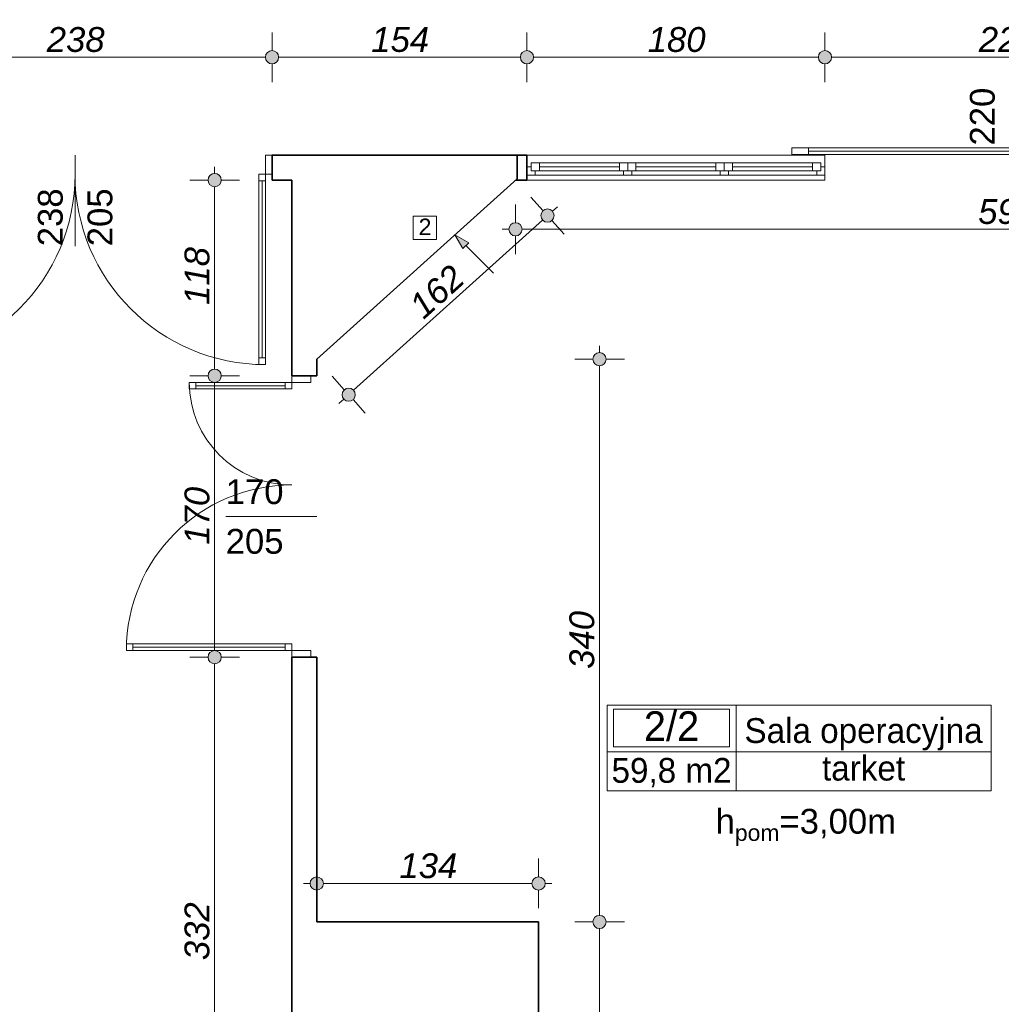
# Model space of a CAD drawing. Header units: millimetres. Extents: x -13944 to 84772, y -78836 to -35317.
# Tile 15 of 85: x 3504 to 9433, y -56231 to -50282. Entities that reach past the tile are written whole.
import ezdxf
from ezdxf.enums import TextEntityAlignment as Align

# ---------------------------------------------------------------- set-up
doc = ezdxf.new("R2010")
doc.units = ezdxf.units.MM
doc.header["$MEASUREMENT"] = 0
for name, color, linetype, lineweight in [('0_Nr_pióra__3', 7, 'Continuous', 20), ('_podkład_Nr_pióra__1', 7, 'Continuous', 0), ('Drzwi ArchiCAD_Nr_pióra__1', 7, 'Continuous', 0), ('Instalacje - Went_Klim_Nr_pióra__42', 150, 'Continuous', 13), ('Konstrukcja - Ściany zew_Nr_pióra__6', 7, 'Continuous', 35), ('Metryczki pomieszczeń ArchiCADa_Nr_pióra__1', 7, 'Continuous', 0), ('Okna ArchiCADa_Nr_pióra__1', 7, 'Continuous', 0), ('Wymiarowanie - Ogólne_Nr_pióra__82', 114, 'Continuous', 13), ('Znaczniki drzwi ArchiCADa_Nr_pióra__1', 7, 'Continuous', 0), ('Znaczniki drzwi ArchiCADa_Nr_pióra__7', 7, 'Continuous', 70)]:
    doc.layers.add(name, color=color, linetype=linetype, lineweight=lineweight)
doc.layers.add('Elementy modelu - Strefy', color=7, linetype='Continuous')
doc.layers.add('Wymiarowanie - Ogólne', color=7, linetype='Continuous')
doc.styles.add('GENERATED_STYLE_1', font='txt')
doc.styles.add('GENERATED_STYLE_2', font='txt')
doc.styles.add('GENERATED_STYLE_3', font='txt')
doc.styles.add('GENERATED_STYLE_4', font='txt')
doc.dimstyles.new('GENERATED_STYLE__1', dxfattribs={"dimtxt": 150, "dimasz": 152, "dimexe": 0.18, "dimexo": 0, "dimgap": 0.09, "dimtad": 1, "dimlfac": 0.1, "dimzin": 0, "dimdsep": 46, "dimtxsty": 'GENERATED_STYLE_3', "dimblk": 'ARROWHEAD_11', "dimblk1": 'ARROWHEAD_11', "dimblk2": 'ARROWHEAD_11', "dimcen": 0.09, "dimclrd": 114, "dimclre": 114, "dimclrt": 114, "dimazin": 0, "dimtfac": 1, "dimtdec": 4, "dimtmove": 0, "dimatfit": 3, "dimfxl": 1, "dimtolj": 1, "dimtzin": 0, "dimarcsym": 0})
doc.dimstyles.new('GENERATED_STYLE__2', dxfattribs={"dimtxt": 150, "dimasz": 152, "dimexe": 0.18, "dimexo": 0, "dimgap": 0.09, "dimtad": 1, "dimtih": 1, "dimtoh": 1, "dimlfac": 0.1, "dimzin": 0, "dimdsep": 46, "dimtxsty": 'GENERATED_STYLE_3', "dimblk": 'ARROWHEAD_11', "dimblk1": 'ARROWHEAD_11', "dimblk2": 'ARROWHEAD_11', "dimcen": 0.09, "dimclrd": 114, "dimclre": 114, "dimclrt": 114, "dimazin": 0, "dimtfac": 1, "dimtdec": 4, "dimtmove": 0, "dimatfit": 3, "dimfxl": 1, "dimtolj": 1, "dimtzin": 0, "dimarcsym": 0})

# ---------------------------------------------------------------- blocks, each defined once
blk = doc.blocks.new('Sala operacyjna_2_2_2', base_point=(7830.7, -54705))
at = {"layer": 'Metryczki pomieszczeń ArchiCADa_Nr_pióra__1', "linetype": 'Continuous'}
for p, q in [((7051.6, -54422.2), (9371.5, -54422.2)), ((7051.6, -54940.7), (7051.6, -54422.2)), ((7830.7, -54422.2), (7830.7, -54940.7)), ((9371.5, -54422.2), (9371.5, -54940.7)), ((7090.6, -54448.1), (7791.7, -54448.1)), ((7090.6, -54674.4), (7090.6, -54448.1)), ((7791.7, -54448.1), (7791.7, -54674.4)), ((7051.6, -54705), (9371.5, -54705)), ((7791.7, -54674.4), (7090.6, -54674.4)), ((9371.5, -54940.7), (7051.6, -54940.7))]:
    blk.add_line(p, q, dxfattribs=at)
at = {"layer": 'Metryczki pomieszczeń ArchiCADa_Nr_pióra__1'}
for tag, height, style, p in [('ROOM_NUMBER', 180, 'GENERATED_STYLE_2', (7441.1, -54550.1)), ('ROOM_NAME', 150, 'GENERATED_STYLE_1', (8601.1, -54576.6)), ('floor_f', 150, 'GENERATED_STYLE_1', (8601.1, -54803.7)), ('ROOM_CALC_AREA', 150, 'GENERATED_STYLE_1', (7441.1, -54817.1))]:
    blk.add_attdef(tag, text='', height=height, dxfattribs=dict(at, style=style)).set_placement(p, align=Align.MIDDLE_CENTER)
blk = doc.blocks.new('*D108')
at = {"layer": 'Wymiarowanie - Ogólne_Nr_pióra__82', "linetype": 'Continuous'}
for points in [[(2688, -50508.6), (2685, -50493.3), (2676.3, -50480.4), (2663.3, -50471.7), (2648, -50468.6), (2632.7, -50471.7), (2619.7, -50480.4), (2611.1, -50493.3), (2608, -50508.6), (2611.1, -50523.9), (2619.7, -50536.9), (2632.7, -50545.6), (2648, -50548.6), (2663.3, -50545.6), (2676.3, -50536.9), (2685, -50523.9)], [(5068, -50508.6), (5065, -50493.3), (5056.3, -50480.4), (5043.3, -50471.7), (5028, -50468.6), (5012.7, -50471.7), (4999.7, -50480.4), (4991.1, -50493.3), (4988, -50508.6), (4991.1, -50523.9), (4999.7, -50536.9), (5012.7, -50545.6), (5028, -50548.6), (5043.3, -50545.6), (5056.3, -50536.9), (5065, -50523.9)]]:
    blk.add_hatch(color=256, dxfattribs=at).paths.add_polyline_path(points)
for p, q in [((2648, -50468.6), (2648, -50358.6)), ((5028, -50468.6), (5028, -50358.6)), ((2648, -50658.6), (2648, -50548.6)), ((2688, -50508.6), (4988, -50508.6)), ((5028, -50658.6), (5028, -50548.6))]:
    blk.add_line(p, q, dxfattribs=at)
for centre in [(2648, -50508.6), (5028, -50508.6)]:
    blk.add_circle(centre, 40, dxfattribs=at)
at = {"layer": 'Wymiarowanie - Ogólne_Nr_pióra__82', "insert": (3667.3, -50478.6), "char_height": 150, "attachment_point": 7, "style": 'GENERATED_STYLE_3'}
blk.add_mtext('\\A1;{\\fArial|b0|i1|c238|p38;238}', dxfattribs=at)
blk = doc.blocks.new('ARROWHEAD_11')
at = {"color": 0, "linetype": 'Continuous', "lineweight": 0}
blk.add_line((0, 0), (-1, 0), dxfattribs=at)
at = {"color": 0, "linetype": 'Continuous', "lineweight": 0, "const_width": 0.25, "flags": 128}
blk.add_lwpolyline([(-0.125, 0, 1), (0.125, 0, 1)], format="xyb", close=True, dxfattribs=at)
blk = doc.blocks.new('*D109')
at = {"layer": 'Wymiarowanie - Ogólne_Nr_pióra__82', "linetype": 'Continuous'}
for points in [[(5068, -50508.6), (5065, -50493.3), (5056.3, -50480.4), (5043.3, -50471.7), (5028, -50468.6), (5012.7, -50471.7), (4999.7, -50480.4), (4991.1, -50493.3), (4988, -50508.6), (4991.1, -50523.9), (4999.7, -50536.9), (5012.7, -50545.6), (5028, -50548.6), (5043.3, -50545.6), (5056.3, -50536.9), (5065, -50523.9)], [(6608, -50508.6), (6605, -50493.3), (6596.3, -50480.4), (6583.3, -50471.7), (6568, -50468.6), (6552.7, -50471.7), (6539.7, -50480.4), (6531.1, -50493.3), (6528, -50508.6), (6531.1, -50523.9), (6539.7, -50536.9), (6552.7, -50545.6), (6568, -50548.6), (6583.3, -50545.6), (6596.3, -50536.9), (6605, -50523.9)]]:
    blk.add_hatch(color=256, dxfattribs=at).paths.add_polyline_path(points)
for p, q in [((5028, -50468.6), (5028, -50358.6)), ((6568, -50468.6), (6568, -50358.6)), ((5028, -50658.6), (5028, -50548.6)), ((5068, -50508.6), (6528, -50508.6)), ((6568, -50658.6), (6568, -50548.6))]:
    blk.add_line(p, q, dxfattribs=at)
for centre in [(5028, -50508.6), (6568, -50508.6)]:
    blk.add_circle(centre, 40, dxfattribs=at)
at = {"layer": 'Wymiarowanie - Ogólne_Nr_pióra__82', "insert": (5627.3, -50478.6), "char_height": 150, "attachment_point": 7, "style": 'GENERATED_STYLE_3'}
blk.add_mtext('\\A1;{\\fArial|b0|i1|c238|p38;154}', dxfattribs=at)
blk = doc.blocks.new('*D110')
at = {"layer": 'Wymiarowanie - Ogólne_Nr_pióra__82', "linetype": 'Continuous'}
for points in [[(6608, -50508.6), (6605, -50493.3), (6596.3, -50480.4), (6583.3, -50471.7), (6568, -50468.6), (6552.7, -50471.7), (6539.7, -50480.4), (6531.1, -50493.3), (6528, -50508.6), (6531.1, -50523.9), (6539.7, -50536.9), (6552.7, -50545.6), (6568, -50548.6), (6583.3, -50545.6), (6596.3, -50536.9), (6605, -50523.9)], [(8408, -50508.6), (8405, -50493.3), (8396.3, -50480.4), (8383.3, -50471.7), (8368, -50468.6), (8352.7, -50471.7), (8339.7, -50480.4), (8331.1, -50493.3), (8328, -50508.6), (8331.1, -50523.9), (8339.7, -50536.9), (8352.7, -50545.6), (8368, -50548.6), (8383.3, -50545.6), (8396.3, -50536.9), (8405, -50523.9)]]:
    blk.add_hatch(color=256, dxfattribs=at).paths.add_polyline_path(points)
for p, q in [((8368, -50468.6), (8368, -50358.6)), ((6608, -50508.6), (8328, -50508.6)), ((8368, -50658.6), (8368, -50548.6))]:
    blk.add_line(p, q, dxfattribs=at)
blk.add_circle((8368, -50508.6), 40, dxfattribs=at)
at = {"layer": 'Wymiarowanie - Ogólne_Nr_pióra__82', "insert": (7297.3, -50478.6), "char_height": 150, "attachment_point": 7, "style": 'GENERATED_STYLE_3'}
blk.add_mtext('\\A1;{\\fArial|b0|i1|c238|p38;180}', dxfattribs=at)
blk = doc.blocks.new('*D111')
at = {"layer": 'Wymiarowanie - Ogólne_Nr_pióra__82', "linetype": 'Continuous'}
for points in [[(8408, -50508.6), (8405, -50493.3), (8396.3, -50480.4), (8383.3, -50471.7), (8368, -50468.6), (8352.7, -50471.7), (8339.7, -50480.4), (8331.1, -50493.3), (8328, -50508.6), (8331.1, -50523.9), (8339.7, -50536.9), (8352.7, -50545.6), (8368, -50548.6), (8383.3, -50545.6), (8396.3, -50536.9), (8405, -50523.9)], [(10608, -50508.6), (10605, -50493.3), (10596.3, -50480.4), (10583.3, -50471.7), (10568, -50468.6), (10552.7, -50471.7), (10539.7, -50480.4), (10531.1, -50493.3), (10528, -50508.6), (10531.1, -50523.9), (10539.7, -50536.9), (10552.7, -50545.6), (10568, -50548.6), (10583.3, -50545.6), (10596.3, -50536.9), (10605, -50523.9)]]:
    blk.add_hatch(color=256, dxfattribs=at).paths.add_polyline_path(points)
for p, q in [((8368, -50468.6), (8368, -50358.6)), ((10568, -50468.6), (10568, -50358.6)), ((8368, -50658.6), (8368, -50548.6)), ((8408, -50508.6), (10528, -50508.6)), ((10568, -50658.6), (10568, -50548.6))]:
    blk.add_line(p, q, dxfattribs=at)
for centre in [(8368, -50508.6), (10568, -50508.6)]:
    blk.add_circle(centre, 40, dxfattribs=at)
at = {"layer": 'Wymiarowanie - Ogólne_Nr_pióra__82', "insert": (9297.3, -50478.6), "char_height": 150, "attachment_point": 7, "style": 'GENERATED_STYLE_3'}
blk.add_mtext('\\A1;{\\fArial|b0|i1|c238|p38;220}', dxfattribs=at)
blk = doc.blocks.new('*D250')
at = {"layer": 'Wymiarowanie - Ogólne_Nr_pióra__82', "linetype": 'Continuous'}
for points in [[(4721.5, -54133), (4718.5, -54117.6), (4709.8, -54104.7), (4696.8, -54096), (4681.5, -54093), (4666.2, -54096), (4653.2, -54104.7), (4644.6, -54117.6), (4641.5, -54133), (4644.6, -54148.3), (4653.2, -54161.2), (4666.2, -54169.9), (4681.5, -54173), (4696.8, -54169.9), (4709.8, -54161.2), (4718.5, -54148.3)], [(4721.5, -57453), (4718.5, -57437.6), (4709.8, -57424.7), (4696.8, -57416), (4681.5, -57413), (4666.2, -57416), (4653.2, -57424.7), (4644.6, -57437.6), (4641.5, -57453), (4644.6, -57468.3), (4653.2, -57481.2), (4666.2, -57489.9), (4681.5, -57493), (4696.8, -57489.9), (4709.8, -57481.2), (4718.5, -57468.3)]]:
    blk.add_hatch(color=256, dxfattribs=at).paths.add_polyline_path(points)
for p, q in [((4641.5, -54133), (4531.5, -54133)), ((4831.5, -54133), (4721.5, -54133)), ((4681.5, -57413), (4681.5, -54173)), ((4641.5, -57453), (4531.5, -57453)), ((4831.5, -57453), (4721.5, -57453))]:
    blk.add_line(p, q, dxfattribs=at)
for centre in [(4681.5, -54133), (4681.5, -57453)]:
    blk.add_circle(centre, 40, dxfattribs=at)
at = {"layer": 'Wymiarowanie - Ogólne_Nr_pióra__82', "insert": (4651.5, -55963.7), "char_height": 150, "attachment_point": 7, "rotation": 90, "style": 'GENERATED_STYLE_3'}
blk.add_mtext('\\A1;{\\fArial|b0|i1|c238|p38;332}', dxfattribs=at)
blk = doc.blocks.new('*D251')
at = {"layer": 'Wymiarowanie - Ogólne_Nr_pióra__82', "linetype": 'Continuous'}
for points in [[(4721.5, -52433), (4718.5, -52417.6), (4709.8, -52404.7), (4696.8, -52396), (4681.5, -52393), (4666.2, -52396), (4653.2, -52404.7), (4644.6, -52417.6), (4641.5, -52433), (4644.6, -52448.3), (4653.2, -52461.2), (4666.2, -52469.9), (4681.5, -52473), (4696.8, -52469.9), (4709.8, -52461.2), (4718.5, -52448.3)], [(4721.5, -54133), (4718.5, -54117.6), (4709.8, -54104.7), (4696.8, -54096), (4681.5, -54093), (4666.2, -54096), (4653.2, -54104.7), (4644.6, -54117.6), (4641.5, -54133), (4644.6, -54148.3), (4653.2, -54161.2), (4666.2, -54169.9), (4681.5, -54173), (4696.8, -54169.9), (4709.8, -54161.2), (4718.5, -54148.3)]]:
    blk.add_hatch(color=256, dxfattribs=at).paths.add_polyline_path(points)
for p, q in [((4641.5, -52433), (4531.5, -52433)), ((4831.5, -52433), (4721.5, -52433)), ((4681.5, -54093), (4681.5, -52473)), ((4641.5, -54133), (4531.5, -54133)), ((4831.5, -54133), (4721.5, -54133))]:
    blk.add_line(p, q, dxfattribs=at)
for centre in [(4681.5, -52433), (4681.5, -54133)]:
    blk.add_circle(centre, 40, dxfattribs=at)
at = {"layer": 'Wymiarowanie - Ogólne_Nr_pióra__82', "insert": (4651.5, -53453.7), "char_height": 150, "attachment_point": 7, "rotation": 90, "style": 'GENERATED_STYLE_3'}
blk.add_mtext('\\A1;{\\fArial|b0|i1|c238|p38;170}', dxfattribs=at)
blk = doc.blocks.new('*D252')
at = {"layer": 'Wymiarowanie - Ogólne_Nr_pióra__82', "linetype": 'Continuous'}
for points in [[(4721.5, -51250.7), (4718.5, -51235.4), (4709.8, -51222.4), (4696.8, -51213.7), (4681.5, -51210.7), (4666.2, -51213.7), (4653.2, -51222.4), (4644.6, -51235.4), (4641.5, -51250.7), (4644.6, -51266), (4653.2, -51279), (4666.2, -51287.6), (4681.5, -51290.7), (4696.8, -51287.6), (4709.8, -51279), (4718.5, -51266)], [(4721.5, -52433), (4718.5, -52417.6), (4709.8, -52404.7), (4696.8, -52396), (4681.5, -52393), (4666.2, -52396), (4653.2, -52404.7), (4644.6, -52417.6), (4641.5, -52433), (4644.6, -52448.3), (4653.2, -52461.2), (4666.2, -52469.9), (4681.5, -52473), (4696.8, -52469.9), (4709.8, -52461.2), (4718.5, -52448.3)]]:
    blk.add_hatch(color=256, dxfattribs=at).paths.add_polyline_path(points)
for p, q in [((4681.5, -51210.7), (4681.5, -51170.7)), ((4641.5, -51250.7), (4531.5, -51250.7)), ((4831.5, -51250.7), (4721.5, -51250.7)), ((4681.5, -52393), (4681.5, -51290.7)), ((4641.5, -52433), (4531.5, -52433)), ((4831.5, -52433), (4721.5, -52433))]:
    blk.add_line(p, q, dxfattribs=at)
for centre in [(4681.5, -51250.7), (4681.5, -52433)]:
    blk.add_circle(centre, 40, dxfattribs=at)
at = {"layer": 'Wymiarowanie - Ogólne_Nr_pióra__82', "insert": (4651.5, -52005), "char_height": 150, "attachment_point": 7, "rotation": 90, "style": 'GENERATED_STYLE_3'}
blk.add_mtext('\\A1;{\\fArial|b0|i1|c238|p38;118}', dxfattribs=at)
blk = doc.blocks.new('*D267')
at = {"layer": 'Wymiarowanie - Ogólne_Nr_pióra__82', "linetype": 'Continuous'}
for points in [[(7046.2, -55733), (7043.1, -55717.6), (7034.5, -55704.7), (7021.5, -55696), (7006.2, -55693), (6990.9, -55696), (6977.9, -55704.7), (6969.2, -55717.6), (6966.2, -55733), (6969.2, -55748.3), (6977.9, -55761.2), (6990.9, -55769.9), (7006.2, -55773), (7021.5, -55769.9), (7034.5, -55761.2), (7043.1, -55748.3)], [(7046.2, -59303), (7043.1, -59287.6), (7034.5, -59274.7), (7021.5, -59266), (7006.2, -59263), (6990.9, -59266), (6977.9, -59274.7), (6969.2, -59287.6), (6966.2, -59303), (6969.2, -59318.3), (6977.9, -59331.2), (6990.9, -59339.9), (7006.2, -59343), (7021.5, -59339.9), (7034.5, -59331.2), (7043.1, -59318.3)]]:
    blk.add_hatch(color=256, dxfattribs=at).paths.add_polyline_path(points)
for p, q in [((6966.2, -55733), (6856.2, -55733)), ((7156.2, -55733), (7046.2, -55733)), ((7006.2, -59263), (7006.2, -55773)), ((6966.2, -59303), (6856.2, -59303)), ((7156.2, -59303), (7046.2, -59303)), ((7006.2, -59383), (7006.2, -59343))]:
    blk.add_line(p, q, dxfattribs=at)
for centre in [(7006.2, -55733), (7006.2, -59303)]:
    blk.add_circle(centre, 40, dxfattribs=at)
at = {"layer": 'Wymiarowanie - Ogólne_Nr_pióra__82', "insert": (6976.2, -57688.7), "char_height": 150, "attachment_point": 7, "rotation": 90, "style": 'GENERATED_STYLE_3'}
blk.add_mtext('\\A1;{\\fArial|b0|i1|c238|p38;357}', dxfattribs=at)
blk = doc.blocks.new('*D268')
at = {"layer": 'Wymiarowanie - Ogólne_Nr_pióra__82', "linetype": 'Continuous'}
for points in [[(7046.2, -52333), (7043.1, -52317.6), (7034.5, -52304.7), (7021.5, -52296), (7006.2, -52293), (6990.9, -52296), (6977.9, -52304.7), (6969.2, -52317.6), (6966.2, -52333), (6969.2, -52348.3), (6977.9, -52361.2), (6990.9, -52369.9), (7006.2, -52373), (7021.5, -52369.9), (7034.5, -52361.2), (7043.1, -52348.3)], [(7046.2, -55733), (7043.1, -55717.6), (7034.5, -55704.7), (7021.5, -55696), (7006.2, -55693), (6990.9, -55696), (6977.9, -55704.7), (6969.2, -55717.6), (6966.2, -55733), (6969.2, -55748.3), (6977.9, -55761.2), (6990.9, -55769.9), (7006.2, -55773), (7021.5, -55769.9), (7034.5, -55761.2), (7043.1, -55748.3)]]:
    blk.add_hatch(color=256, dxfattribs=at).paths.add_polyline_path(points)
for p, q in [((7006.2, -52293), (7006.2, -52253)), ((6966.2, -52333), (6856.2, -52333)), ((7156.2, -52333), (7046.2, -52333)), ((7006.2, -55693), (7006.2, -52373)), ((6966.2, -55733), (6856.2, -55733)), ((7156.2, -55733), (7046.2, -55733))]:
    blk.add_line(p, q, dxfattribs=at)
for centre in [(7006.2, -52333), (7006.2, -55733)]:
    blk.add_circle(centre, 40, dxfattribs=at)
at = {"layer": 'Wymiarowanie - Ogólne_Nr_pióra__82', "insert": (6976.2, -54203.7), "char_height": 150, "attachment_point": 7, "rotation": 90, "style": 'GENERATED_STYLE_3'}
blk.add_mtext('\\A1;{\\fArial|b0|i1|c238|p38;340}', dxfattribs=at)
blk = doc.blocks.new('*D269')
at = {"layer": 'Wymiarowanie - Ogólne_Nr_pióra__82', "linetype": 'Continuous'}
for points in [[(5338, -55500.3), (5335, -55485), (5326.3, -55472), (5313.3, -55463.3), (5298, -55460.3), (5282.7, -55463.3), (5269.7, -55472), (5261.1, -55485), (5258, -55500.3), (5261.1, -55515.6), (5269.7, -55528.6), (5282.7, -55537.3), (5298, -55540.3), (5313.3, -55537.3), (5326.3, -55528.6), (5335, -55515.6)], [(6678, -55500.3), (6675, -55485), (6666.3, -55472), (6653.3, -55463.3), (6638, -55460.3), (6622.7, -55463.3), (6609.7, -55472), (6601.1, -55485), (6598, -55500.3), (6601.1, -55515.6), (6609.7, -55528.6), (6622.7, -55537.3), (6638, -55540.3), (6653.3, -55537.3), (6666.3, -55528.6), (6675, -55515.6)]]:
    blk.add_hatch(color=256, dxfattribs=at).paths.add_polyline_path(points)
for p, q in [((5298, -55460.3), (5298, -55350.3)), ((6638, -55460.3), (6638, -55350.3)), ((5218, -55500.3), (5258, -55500.3)), ((5338, -55500.3), (6598, -55500.3)), ((6678, -55500.3), (6718, -55500.3)), ((5298, -55650.3), (5298, -55540.3)), ((6638, -55650.3), (6638, -55540.3))]:
    blk.add_line(p, q, dxfattribs=at)
for centre in [(5298, -55500.3), (6638, -55500.3)]:
    blk.add_circle(centre, 40, dxfattribs=at)
at = {"layer": 'Wymiarowanie - Ogólne_Nr_pióra__82', "insert": (5797.3, -55470.3), "char_height": 150, "attachment_point": 7, "style": 'GENERATED_STYLE_3'}
blk.add_mtext('\\A1;{\\fArial|b0|i1|c238|p38;134}', dxfattribs=at)
blk = doc.blocks.new('*D270')
at = {"layer": 'Wymiarowanie - Ogólne_Nr_pióra__82', "linetype": 'Continuous'}
for points in [[(6732.1, -51465.5), (6729.1, -51450.2), (6720.4, -51437.2), (6707.4, -51428.5), (6692.1, -51425.5), (6676.8, -51428.5), (6663.9, -51437.2), (6655.2, -51450.2), (6652.1, -51465.5), (6655.2, -51480.8), (6663.9, -51493.8), (6676.8, -51502.4), (6692.1, -51505.5), (6707.4, -51502.4), (6720.4, -51493.8), (6729.1, -51480.8)], [(5531.2, -52547.4), (5528.1, -52532.1), (5519.4, -52519.1), (5506.5, -52510.4), (5491.2, -52507.4), (5475.9, -52510.4), (5462.9, -52519.1), (5454.2, -52532.1), (5451.2, -52547.4), (5454.2, -52562.7), (5462.9, -52575.6), (5475.9, -52584.3), (5491.2, -52587.4), (5506.5, -52584.3), (5519.4, -52575.6), (5528.1, -52562.7)]]:
    blk.add_hatch(color=256, dxfattribs=at).paths.add_polyline_path(points)
for p, q in [((6665.4, -51435.8), (6591.7, -51354)), ((6721.9, -51438.7), (6751.6, -51411.9)), ((5520.9, -52520.6), (6662.4, -51492.3)), ((6792.5, -51576.9), (6718.9, -51495.2)), ((5464.4, -52517.6), (5390.8, -52435.9)), ((5431.7, -52600.9), (5461.4, -52574.1)), ((5591.6, -52658.8), (5517.9, -52577.1))]:
    blk.add_line(p, q, dxfattribs=at)
for centre in [(6692.1, -51465.5), (5491.2, -52547.4)]:
    blk.add_circle(centre, 40, dxfattribs=at)
at = {"layer": 'Wymiarowanie - Ogólne_Nr_pióra__82', "insert": (5944.7, -52098.4), "char_height": 150, "attachment_point": 7, "rotation": 42.01336, "style": 'GENERATED_STYLE_3'}
blk.add_mtext('\\A1;{\\fArial|b0|i1|c238|p38;162}', dxfattribs=at)
blk = doc.blocks.new('*D272')
at = {"layer": 'Wymiarowanie - Ogólne_Nr_pióra__82', "linetype": 'Continuous'}
for points in [[(6538.6, -51548.1), (6535.6, -51532.8), (6526.9, -51519.8), (6513.9, -51511.1), (6498.6, -51508.1), (6483.3, -51511.1), (6470.4, -51519.8), (6461.7, -51532.8), (6458.6, -51548.1), (6461.7, -51563.4), (6470.4, -51576.3), (6483.3, -51585), (6498.6, -51588.1), (6513.9, -51585), (6526.9, -51576.3), (6535.6, -51563.4)], [(12469.7, -51548.1), (12466.6, -51532.8), (12458, -51519.8), (12445, -51511.1), (12429.7, -51508.1), (12414.4, -51511.1), (12401.4, -51519.8), (12392.7, -51532.8), (12389.7, -51548.1), (12392.7, -51563.4), (12401.4, -51576.3), (12414.4, -51585), (12429.7, -51588.1), (12445, -51585), (12458, -51576.3), (12466.6, -51563.4)]]:
    blk.add_hatch(color=256, dxfattribs=at).paths.add_polyline_path(points)
for p, q in [((6498.6, -51508.1), (6498.6, -51398.1)), ((12429.7, -51508.1), (12429.7, -51398.1)), ((6418.6, -51548.1), (6458.6, -51548.1)), ((6538.6, -51548.1), (12389.7, -51548.1)), ((12469.7, -51548.1), (12509.7, -51548.1)), ((6498.6, -51698.1), (6498.6, -51588.1)), ((12429.7, -51698.1), (12429.7, -51588.1))]:
    blk.add_line(p, q, dxfattribs=at)
for centre in [(6498.6, -51548.1), (12429.7, -51548.1)]:
    blk.add_circle(centre, 40, dxfattribs=at)
at = {"layer": 'Wymiarowanie - Ogólne_Nr_pióra__82', "insert": (9293.4, -51518.1), "char_height": 150, "attachment_point": 7, "style": 'GENERATED_STYLE_3'}
blk.add_mtext('\\A1;{\\fArial|b0|i1|c238|p38;593}', dxfattribs=at)

msp = doc.modelspace()

# ---------------------------------------------------------------- hatches: boundary and pattern name
at = {"layer": 'Instalacje - Went_Klim_Nr_pióra__42', "linetype": 'Continuous'}
msp.add_hatch(color=256, dxfattribs=at).paths.add_polyline_path([(6133.177, -51580.62), (6181.473, -51664.271), (6216.828, -51628.916)])

# ---------------------------------------------------------------- linework, layer by layer
at = {"layer": '_podkład_Nr_pióra__1', "linetype": 'Continuous'}
msp.add_line((8368.018, -51100.678), (8368.018, -51250.678), dxfattribs=at)
at = {"layer": 'Drzwi ArchiCAD_Nr_pióra__1', "linetype": 'Continuous'}
for p, q in [((8268.018, -51055.678), (8168.018, -51055.678)), ((8168.018, -51055.678), (8168.018, -51095.678)), ((8168.018, -51095.678), (8268.018, -51095.678)), ((10268.018, -51055.678), (8268.018, -51055.678)), ((8268.018, -51055.678), (8268.018, -51075.678)), ((8268.018, -51095.678), (8268.018, -51055.678)), ((8268.018, -51075.678), (10268.018, -51075.678)), ((10268.018, -51075.678), (8268.018, -51075.678)), ((8268.018, -51075.678), (8268.018, -51095.678)), ((10268.018, -51075.678), (8268.018, -51075.678)), ((8268.018, -51095.678), (10268.018, -51095.678)), ((4988.018, -51100.678), (4988.018, -51215.678)), ((5028.018, -51100.678), (4988.018, -51100.678)), ((5028.018, -51215.678), (5028.018, -51100.678)), ((5028.018, -51100.678), (5028.018, -51215.678)), ((4948.018, -51215.678), (4948.018, -51255.678)), ((4988.018, -51215.678), (4948.018, -51215.678)), ((4988.018, -51215.678), (5028.018, -51215.678)), ((4988.018, -51255.678), (4988.018, -51215.678)), ((4968.018, -51255.678), (4948.018, -51255.678)), ((4948.018, -51255.678), (4948.018, -52325.678)), ((4948.018, -51255.678), (4988.018, -51255.678)), ((4988.018, -51255.678), (4968.018, -51255.678)), ((4968.018, -51255.678), (4968.018, -52325.678)), ((4968.018, -52325.678), (4968.018, -51255.678)), ((4968.018, -52325.678), (4968.018, -51255.678)), ((4988.018, -52325.678), (4988.018, -51255.678)), ((4948.018, -52325.678), (4968.018, -52325.678)), ((4988.018, -52325.678), (4948.018, -52325.678)), ((4948.018, -52325.678), (4948.018, -52365.678)), ((4968.018, -52325.678), (4988.018, -52325.678)), ((4988.018, -52365.678), (4988.018, -52325.678)), ((4948.018, -52365.678), (4988.018, -52365.678)), ((5148.016, -52472.955), (5148.016, -52432.955)), ((5148.016, -52432.955), (5263.016, -52432.955)), ((5148.016, -52432.955), (5263.016, -52432.955)), ((5263.016, -52432.955), (5263.016, -52472.955)), ((4528.016, -52472.955), (4568.016, -52472.955)), ((4528.016, -52512.955), (4528.016, -52472.955)), ((4568.016, -52512.955), (4528.016, -52512.955)), ((4568.016, -52492.955), (4568.016, -52472.955)), ((4568.016, -52472.955), (5108.016, -52472.955)), ((4568.016, -52472.955), (4568.016, -52512.955)), ((5108.016, -52492.955), (4568.016, -52492.955)), ((4568.016, -52512.955), (4568.016, -52492.955)), ((4568.016, -52492.955), (5108.016, -52492.955)), ((4568.016, -52492.955), (5108.016, -52492.955)), ((5108.016, -52512.955), (4568.016, -52512.955)), ((5108.016, -52472.955), (5108.016, -52492.955)), ((5108.016, -52512.955), (5108.016, -52472.955)), ((5108.016, -52472.955), (5148.016, -52472.955)), ((5108.016, -52492.955), (5108.016, -52512.955)), ((5148.016, -52512.955), (5108.016, -52512.955)), ((5263.016, -52472.955), (5148.016, -52472.955)), ((5148.016, -52472.955), (5148.016, -52512.955)), ((4188.016, -54052.955), (4148.016, -54052.955)), ((4148.016, -54052.955), (4148.016, -54092.955)), ((5108.016, -54052.955), (4188.016, -54052.955)), ((4188.016, -54052.955), (4188.016, -54072.955)), ((4188.016, -54092.955), (4188.016, -54052.955)), ((5108.016, -54072.955), (4188.016, -54072.955)), ((4188.016, -54072.955), (4188.016, -54092.955)), ((4188.016, -54072.955), (5108.016, -54072.955)), ((4188.016, -54072.955), (5108.016, -54072.955)), ((5108.016, -54072.955), (5108.016, -54052.955)), ((5148.016, -54052.955), (5108.016, -54052.955)), ((5108.016, -54052.955), (5108.016, -54092.955)), ((5108.016, -54092.955), (5108.016, -54072.955)), ((5148.016, -54092.955), (5148.016, -54052.955)), ((4148.016, -54092.955), (4188.016, -54092.955)), ((4188.016, -54092.955), (5108.016, -54092.955)), ((5108.016, -54092.955), (5148.016, -54092.955)), ((5148.016, -54132.955), (5148.016, -54092.955)), ((5148.016, -54092.955), (5263.016, -54092.955)), ((5263.016, -54132.955), (5148.016, -54132.955)), ((5148.016, -54132.955), (5263.016, -54132.955)), ((5263.016, -54092.955), (5263.016, -54132.955))]:
    msp.add_line(p, q, dxfattribs=at)
for centre, radius, start, end in [((2688.018, -51215.678), 1150, 270, 0), ((4988.018, -51215.678), 1150, 180, 270), ((5148.016, -52472.955), 620, 180, 270), ((5148.016, -54092.955), 1000, 90, 180)]:
    msp.add_arc(centre, radius, start, end, dxfattribs=at)
at = {"layer": 'Instalacje - Went_Klim_Nr_pióra__42', "linetype": 'Continuous'}
for p, q in [((5881.265, -51469.033), (5881.265, -51609.033)), ((6021.265, -51469.033), (5881.265, -51469.033)), ((6021.265, -51609.033), (6021.265, -51469.033)), ((5881.265, -51609.033), (6021.265, -51609.033)), ((6133.177, -51580.62), (6216.828, -51628.916)), ((6133.177, -51580.62), (6181.473, -51664.271)), ((6216.828, -51628.916), (6181.473, -51664.271)), ((6364.89, -51812.333), (6199.151, -51646.594))]:
    msp.add_line(p, q, dxfattribs=at)
at = {"layer": 'Konstrukcja - Ściany zew_Nr_pióra__6', "linetype": 'Continuous'}
for p, q in [((5028.018, -51100.678), (5028.018, -51215.678)), ((6568.018, -51100.678), (6568.018, -51170.678)), ((5028.018, -51215.678), (5028.018, -51250.678)), ((6568.018, -51170.678), (6568.018, -51220.678)), ((6568.018, -51220.678), (6568.018, -51250.678)), ((5148.016, -52432.955), (5263.016, -52432.955)), ((5263.016, -52432.955), (5298.016, -52432.955)), ((5148.016, -54132.955), (5263.016, -54132.955)), ((5263.016, -54132.955), (5298.016, -54132.955))]:
    msp.add_line(p, q, dxfattribs=at)
at = {"layer": 'Konstrukcja - Ściany zew_Nr_pióra__6', "linetype": 'Continuous', "flags": 128}
for points in [[(5148.016, -51100.678), (5028.018, -51100.678)], [(5298.016, -51100.678), (5148.016, -51100.678)], [(6507.794, -51100.678), (5298.016, -51100.678)], [(6568.018, -51100.678), (6498.64, -51100.678)], [(6508.016, -51242.955), (6507.794, -51100.678)], [(5028.018, -51250.678), (5148.016, -51250.678)], [(5148.016, -51250.678), (5148.016, -52332.955)], [(5298.016, -52332.955), (6508.016, -51242.955)], [(6498.64, -51250.678), (6568.018, -51250.678)], [(5148.016, -52332.955), (5148.016, -52432.955)], [(5298.016, -52432.955), (5298.016, -52332.955)], [(5148.016, -54132.955), (5148.016, -57452.955)], [(5298.016, -55732.955), (5298.016, -54132.955)], [(6638.016, -55732.955), (5298.016, -55732.955)], [(6638.016, -57662.955), (6638.016, -55732.955)]]:
    msp.add_lwpolyline(points, dxfattribs=at)
at = {"layer": 'Okna ArchiCADa_Nr_pióra__1', "linetype": 'Continuous'}
for p, q in [((6568.018, -51100.678), (8368.018, -51100.678)), ((6593.018, -51145.678), (6643.018, -51145.678)), ((6593.018, -51195.678), (6593.018, -51145.678)), ((6643.018, -51145.678), (7126.351, -51145.678)), ((6643.018, -51145.678), (6643.018, -51195.678)), ((6643.018, -51145.678), (7126.351, -51145.678)), ((7126.351, -51195.678), (7126.351, -51145.678)), ((7126.351, -51145.678), (7176.351, -51145.678)), ((7176.351, -51145.678), (7176.351, -51195.678)), ((7176.351, -51145.678), (7226.351, -51145.678)), ((7176.351, -51195.678), (7176.351, -51145.678)), ((7226.351, -51145.678), (7709.684, -51145.678)), ((7226.351, -51145.678), (7226.351, -51195.678)), ((7226.351, -51145.678), (7709.684, -51145.678)), ((7709.684, -51195.678), (7709.684, -51145.678)), ((7709.684, -51145.678), (7759.684, -51145.678)), ((7759.684, -51145.678), (7759.684, -51195.678)), ((7759.684, -51145.678), (7809.684, -51145.678)), ((7759.684, -51195.678), (7759.684, -51145.678)), ((7809.684, -51145.678), (8293.018, -51145.678)), ((7809.684, -51145.678), (7809.684, -51195.678)), ((7809.684, -51145.678), (8293.018, -51145.678)), ((8293.018, -51195.678), (8293.018, -51145.678)), ((8293.018, -51145.678), (8343.018, -51145.678)), ((8343.018, -51145.678), (8343.018, -51195.678)), ((6568.018, -51170.678), (6593.018, -51170.678)), ((6568.018, -51170.678), (6568.018, -51220.678)), ((6593.018, -51170.678), (6593.018, -51195.678)), ((6593.018, -51195.678), (6618.018, -51195.678)), ((6643.018, -51195.678), (6593.018, -51195.678)), ((6618.018, -51195.678), (6618.018, -51220.678)), ((6643.018, -51170.678), (7126.351, -51170.678)), ((7126.351, -51195.678), (6643.018, -51195.678)), ((7176.351, -51195.678), (7126.351, -51195.678)), ((7151.351, -51220.678), (7151.351, -51195.678)), ((7151.351, -51195.678), (7176.351, -51195.678)), ((7176.351, -51195.678), (7176.351, -51170.678)), ((7176.351, -51170.678), (7176.351, -51195.678)), ((7176.351, -51195.678), (7201.351, -51195.678)), ((7226.351, -51195.678), (7176.351, -51195.678)), ((7201.351, -51195.678), (7201.351, -51220.678)), ((7226.351, -51170.678), (7709.684, -51170.678)), ((7709.684, -51195.678), (7226.351, -51195.678)), ((7759.684, -51195.678), (7709.684, -51195.678)), ((7734.684, -51220.678), (7734.684, -51195.678)), ((7734.684, -51195.678), (7759.684, -51195.678)), ((7759.684, -51195.678), (7759.684, -51170.678)), ((7759.684, -51170.678), (7759.684, -51195.678)), ((7759.684, -51195.678), (7784.684, -51195.678)), ((7809.684, -51195.678), (7759.684, -51195.678)), ((7784.684, -51195.678), (7784.684, -51220.678)), ((7809.684, -51170.678), (8293.018, -51170.678)), ((8293.018, -51195.678), (7809.684, -51195.678)), ((8343.018, -51195.678), (8293.018, -51195.678)), ((8318.018, -51220.678), (8318.018, -51195.678)), ((8318.018, -51195.678), (8343.018, -51195.678)), ((8343.018, -51195.678), (8343.018, -51170.678)), ((8343.018, -51170.678), (8368.018, -51170.678)), ((8368.018, -51170.678), (8368.018, -51220.678)), ((6618.018, -51220.678), (6568.018, -51220.678)), ((6568.018, -51250.678), (8368.018, -51250.678)), ((7151.351, -51220.678), (6618.018, -51220.678)), ((7176.351, -51220.678), (7151.351, -51220.678)), ((7201.351, -51220.678), (7176.351, -51220.678)), ((7734.684, -51220.678), (7201.351, -51220.678)), ((7759.684, -51220.678), (7734.684, -51220.678)), ((7784.684, -51220.678), (7759.684, -51220.678)), ((8318.018, -51220.678), (7784.684, -51220.678)), ((8368.018, -51220.678), (8318.018, -51220.678))]:
    msp.add_line(p, q, dxfattribs=at)
at = {"layer": 'Znaczniki drzwi ArchiCADa_Nr_pióra__1', "linetype": 'Continuous'}
for p, q in [((3838.018, -51650.678), (3838.018, -51100.678)), ((4748.016, -53282.955), (5298.016, -53282.955))]:
    msp.add_line(p, q, dxfattribs=at)

# ---------------------------------------------------------------- block references
at = {"layer": 'Elementy modelu - Strefy', "linetype": 'Continuous'}
ref = msp.add_blockref('Sala operacyjna_2_2_2', (7830.657, -54705.021), dxfattribs=at)
ref.add_attrib('ROOM_NAME', 'Sala operacyjna', dxfattribs={"layer": 'Metryczki pomieszczeń ArchiCADa_Nr_pióra__1', "color": 7, "height": 150, "style": 'GENERATED_STYLE_1'}).set_placement((8601.06, -54576.618), align=Align.MIDDLE_CENTER)
ref.add_attrib('ROOM_NUMBER', '2/2', dxfattribs={"layer": 'Metryczki pomieszczeń ArchiCADa_Nr_pióra__1', "color": 7, "height": 180, "style": 'GENERATED_STYLE_2'}).set_placement((7441.137, -54550.072), align=Align.MIDDLE_CENTER)
ref.add_attrib('ROOM_CALC_AREA', '59,8 m2', dxfattribs={"layer": 'Metryczki pomieszczeń ArchiCADa_Nr_pióra__1', "color": 7, "height": 150, "style": 'GENERATED_STYLE_1'}).set_placement((7441.137, -54817.072), align=Align.MIDDLE_CENTER)
ref.add_attrib('floor_f', 'tarket', dxfattribs={"layer": 'Metryczki pomieszczeń ArchiCADa_Nr_pióra__1', "color": 7, "height": 150, "style": 'GENERATED_STYLE_1'}).set_placement((8601.06, -54803.701), align=Align.MIDDLE_CENTER)

# ---------------------------------------------------------------- texts
at = {"layer": '0_Nr_pióra__3', "linetype": 'Continuous', "insert": (8252.418, -55005.871), "char_height": 150, "attachment_point": 2, "style": 'GENERATED_STYLE_4'}
msp.add_mtext('\\A1;{\\fArial|b0|i0|c0|p38;h\\fArial|b0|i0|c0|p38;\\A1{\\H.66x;\\S ^ pom;}\\fArial|b0|i0|c0|p38;=3,00m}', dxfattribs=at)
at = {"layer": 'Instalacje - Went_Klim_Nr_pióra__42', "linetype": 'Continuous', "insert": (5913.322, -51533.319), "char_height": 100, "attachment_point": 4, "style": 'GENERATED_STYLE_1'}
msp.add_mtext('\\A1;{\\fArial|b0|i0|c238|p38;2}', dxfattribs=at)
at = {"layer": 'Znaczniki drzwi ArchiCADa_Nr_pióra__7', "char_height": 150, "attachment_point": 7, "rotation": 90, "style": 'GENERATED_STYLE_1'}
for s, insert in [('\\A1;{\\fArial|b0|i0|c238|p38;220}', (9395.486, -51042.164)), ('\\A1;{\\fArial|b0|i0|c238|p38;238}', (3765.589, -51650.678)), ('\\A1;{\\fArial|b0|i0|c238|p38;205}', (4065.486, -51650.678))]:
    msp.add_mtext(s, dxfattribs=dict(at, insert=insert))
at = {"layer": 'Znaczniki drzwi ArchiCADa_Nr_pióra__7', "char_height": 150, "attachment_point": 7, "style": 'GENERATED_STYLE_1'}
for s, insert in [('\\A1;{\\fArial|b0|i0|c238|p38;170}', (4748.016, -53210.423)), ('\\A1;{\\fArial|b0|i0|c238|p38;205}', (4748.016, -53510.423))]:
    msp.add_mtext(s, dxfattribs=dict(at, insert=insert))

# ---------------------------------------------------------------- dimensions: what is measured, and where the dimension line sits
at = {"layer": 'Wymiarowanie - Ogólne', "color": 114, "linetype": 'Continuous', "lineweight": 13}
for base, p1, p2, picture, middle in [((5028.018, -50508.636), (2648.018, -51156.342), (5028.018, -51156.342), '*D108', (3838.018, -50403.636)), ((6568.018, -50508.636), (5028.018, -51156.342), (6568.018, -51156.342), '*D109', (5798.018, -50403.636)), ((8368.018, -50508.636), (6568.018, -51156.342), (8368.018, -51156.342), '*D110', (7468.018, -50403.636)), ((10568.018, -50508.636), (8368.018, -51156.342), (10568.018, -51156.342), '*D111', (9468.018, -50403.636)), ((6638.016, -55500.298), (5298.016, -55732.955), (6638.016, -55732.955), '*D269', (5968.016, -55395.298))]:
    dim = msp.add_linear_dim(base=base, p1=p1, p2=p2, dimstyle='GENERATED_STYLE__2', dxfattribs=at)
    dim.commit()
    dim.dimension.update_dxf_attribs({"geometry": picture, "text_midpoint": middle, "dimtype": 160})
for base, p1, p2, angle, text, picture, middle, turn in [((4681.507, -51250.678), (5148.016, -52432.955), (5148.016, -51250.678), 90, '118', '*D252', (4576.507, -51841.816), 90), ((6692.142, -51465.484), (5298.016, -52332.955), (6498.64, -51250.678), 42.013363, '162', '*D270', (6021.374, -51928.409), 42.013363)]:
    dim = msp.add_linear_dim(base=base, p1=p1, p2=p2, angle=angle, text=text, dimstyle='GENERATED_STYLE__1', dxfattribs=at)
    dim.commit()
    dim.dimension.update_dxf_attribs({"geometry": picture, "text_midpoint": middle, "dimtype": 160, "text_rotation": turn})
dim = msp.add_linear_dim(base=(12429.675, -51548.064), p1=(6498.64, -51250.678), p2=(12429.675, -51250.678), text='593', dimstyle='GENERATED_STYLE__2', dxfattribs=at)
dim.commit()
dim.dimension.update_dxf_attribs({"geometry": '*D272', "text_midpoint": (9464.157, -51443.064), "dimtype": 160})
for base, p1, p2, picture, middle in [((7006.178, -52332.955), (6638.016, -55732.955), (5298.016, -52332.955), '*D268', (6901.178, -54032.955)), ((4681.507, -52432.955), (5148.016, -54132.955), (5148.016, -52432.955), '*D251', (4576.507, -53282.955)), ((4681.507, -54132.955), (5298.016, -57452.955), (5148.016, -54132.955), '*D250', (4576.507, -55792.955)), ((7006.178, -55732.955), (6638.016, -59302.955), (6638.016, -55732.955), '*D267', (6901.178, -57517.955))]:
    dim = msp.add_linear_dim(base=base, p1=p1, p2=p2, angle=90, dimstyle='GENERATED_STYLE__1', dxfattribs=at)
    dim.commit()
    dim.dimension.update_dxf_attribs({"geometry": picture, "text_midpoint": middle, "dimtype": 160, "text_rotation": 90})

doc.saveas('drawing.dxf')
